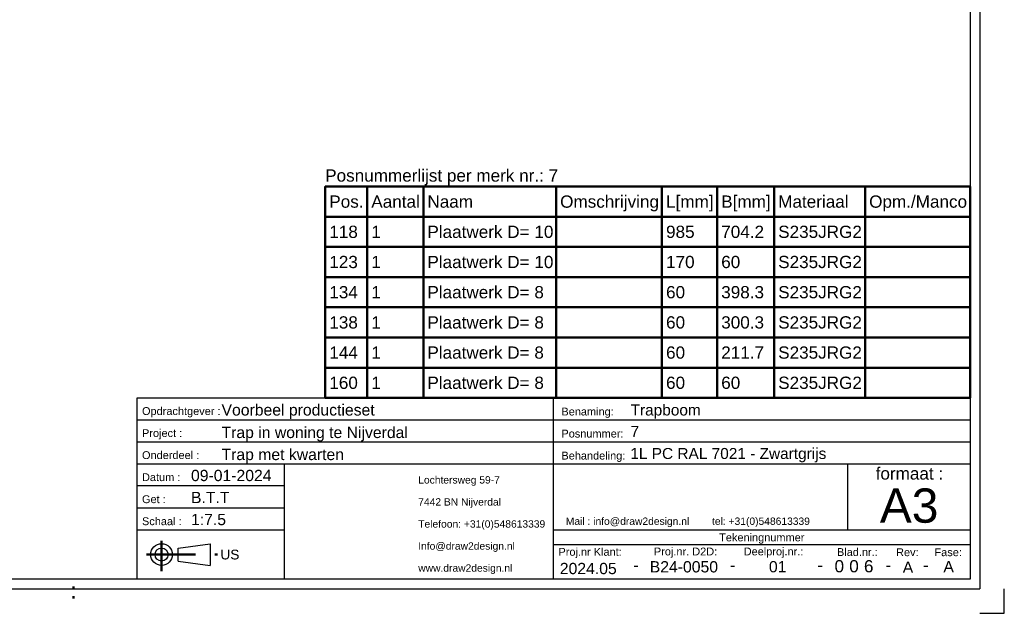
# Model space of a CAD drawing. Header units: millimetres. Extents: x 21 to 441, y -1157 to -860.
# Tile 3 of 4: x 240 to 441, y -1157 to -1036. Entities that reach past the tile are written whole.
import ezdxf
from ezdxf.enums import TextEntityAlignment as Align

# ---------------------------------------------------------------- set-up
doc = ezdxf.new("R2010")
doc.units = ezdxf.units.MM
doc.linetypes.add('DOT', pattern=[2, 0.5, -1.5])
doc.linetypes.add('STRICHPUNKT2', pattern=[18.5, 10, -4, 0.5, -4])
doc.layers.get('0').update_dxf_attribs({"linetype": 'CONTINUOUS'})
doc.layers.add('LE_ALL', color=7, linetype='CONTINUOUS', lineweight=50)
doc.layers.add('TXT_ALL', color=7, linetype='CONTINUOUS')
doc.layers.add('TXT_YELLOW', color=2, linetype='CONTINUOUS')
doc.styles.add('ARIAL', font='arial.ttf')

# ---------------------------------------------------------------- blocks, each defined once
blk = doc.blocks.new('BOM-P7_00003', base_point=(302.28, -1112.99))
at = {"layer": 'LE_ALL', "color": 8}
for p, q in [((310.86, -1069.83), (310.86, -1112.99)), ((322.31, -1069.83), (322.31, -1112.99)), ((349.4, -1069.83), (349.4, -1112.99)), ((371.02, -1069.83), (371.02, -1112.99)), ((382.27, -1069.83), (382.27, -1112.99)), ((393.91, -1069.83), (393.91, -1112.99)), ((412.46, -1069.83), (412.46, -1112.99)), ((302.28, -1075.99), (433.89, -1075.99)), ((302.28, -1082.16), (433.89, -1082.16)), ((302.28, -1088.33), (433.89, -1088.33)), ((302.28, -1094.49), (433.89, -1094.49)), ((302.28, -1100.66), (433.89, -1100.66)), ((302.28, -1106.83), (433.89, -1106.83))]:
    blk.add_line(p, q, dxfattribs=at)
blk.add_lwpolyline([(302.28, -1112.99), (433.89, -1112.99), (433.89, -1069.83), (302.28, -1069.83)], close=True, dxfattribs=at)
at = {"layer": 'TXT_YELLOW', "style": 'ARIAL'}
blk.add_text('Posnummerlijst per merk nr.: 7', height=2.5, dxfattribs=at).set_placement((302.28, -1068.83))
for s, p in [('Pos.', (303.12, -1072.91)), ('Aantal', (311.69, -1072.91)), ('Naam', (323.14, -1072.91)), ('Omschrijving', (350.23, -1072.91)), ('L[mm]', (371.85, -1072.91)), ('B[mm]', (383.11, -1072.91)), ('Materiaal', (394.74, -1072.91)), ('Opm./Manco', (413.3, -1072.91)), ('118', (303.12, -1079.08)), ('1', (311.69, -1079.08)), ('Plaatwerk D= 10', (323.14, -1079.08)), ('985', (371.85, -1079.08)), ('704.2', (383.11, -1079.08)), ('S235JRG2', (394.74, -1079.08)), ('123', (303.12, -1085.24)), ('1', (311.69, -1085.24)), ('Plaatwerk D= 10', (323.14, -1085.24)), ('170', (371.85, -1085.24)), ('60', (383.11, -1085.24)), ('S235JRG2', (394.74, -1085.24)), ('134', (303.12, -1091.41)), ('1', (311.69, -1091.41)), ('Plaatwerk D= 8', (323.14, -1091.41)), ('60', (371.85, -1091.41)), ('398.3', (383.11, -1091.41)), ('S235JRG2', (394.74, -1091.41)), ('138', (303.12, -1097.58)), ('1', (311.69, -1097.58)), ('Plaatwerk D= 8', (323.14, -1097.58)), ('60', (371.85, -1097.58)), ('300.3', (383.11, -1097.58)), ('S235JRG2', (394.74, -1097.58)), ('144', (303.12, -1103.74)), ('1', (311.69, -1103.74)), ('Plaatwerk D= 8', (323.14, -1103.74)), ('60', (371.85, -1103.74)), ('211.7', (383.11, -1103.74)), ('S235JRG2', (394.74, -1103.74)), ('160', (303.12, -1109.91)), ('1', (311.69, -1109.91)), ('Plaatwerk D= 8', (323.14, -1109.91)), ('60', (371.85, -1109.91)), ('60', (383.11, -1109.91)), ('S235JRG2', (394.74, -1109.91))]:
    blk.add_text(s, height=2.5, dxfattribs=at).set_placement(p, align=Align.MIDDLE_LEFT)
blk = doc.blocks.new('TFIELD_00005', base_point=(415.48, -1134.99))
at = {"layer": 'TXT_YELLOW', "style": 'ARIAL'}
blk.add_text('A3', height=7, dxfattribs=at).set_placement((415.48, -1134.99), align=Align.MIDDLE_LEFT)
blk = doc.blocks.new('FLEX_00004', base_point=(421.39, -1139.99))
blk.add_blockref('TFIELD_00005', (415.48, -1134.99))
blk = doc.blocks.new('TFIELD_00008', base_point=(351.39, -1138.18))
at = {"layer": 'TXT_YELLOW', "style": 'ARIAL'}
blk.add_text('Mail : info@draw2design.nl        tel: +31(0)548613339', height=1.5, dxfattribs=at).set_placement((351.39, -1138.18), align=Align.MIDDLE_LEFT)
blk = doc.blocks.new('FLEX_00007', base_point=(351.39, -1139.42))
blk.add_blockref('TFIELD_00008', (351.39, -1138.18))
blk = doc.blocks.new('DRAW2DESIGNLOGO_00006', base_point=(351.32, -1136.5))
blk.add_blockref('FLEX_00007', (351.39, -1139.42))
blk = doc.blocks.new('TFIELD_00012', base_point=(280.89, -1144.99))
at = {"layer": 'TXT_YELLOW', "style": 'ARIAL'}
blk.add_text('US', height=2, dxfattribs=at).set_placement((280.89, -1144.99), align=Align.MIDDLE_LEFT)
blk = doc.blocks.new('FLEX_00011', base_point=(280.89, -1144.99))
blk.add_blockref('TFIELD_00012', (280.89, -1144.99))
blk = doc.blocks.new('US_00010', base_point=(270.22, -1144.99))
blk.add_line((272.24, -1146.33), (278.81, -1147.22))
blk.add_lwpolyline([(272.24, -1146.33), (272.24, -1143.66), (278.81, -1142.77), (278.81, -1147.22)])
for radius in [2.22, 1.33]:
    blk.add_circle((268.89, -1144.99), radius)
at = {"layer": 'LE_ALL', "color": 1, "linetype": 'STRICHPUNKT2'}
for p, q in [((268.89, -1142.18), (268.89, -1148.4)), ((265.78, -1144.99), (280.65, -1144.99))]:
    blk.add_line(p, q, dxfattribs=at)
blk.add_blockref('FLEX_00011', (280.89, -1144.99))
blk = doc.blocks.new('TFIELD_00015', base_point=(321.27, -1147.74))
at = {"layer": 'TXT_YELLOW', "style": 'ARIAL'}
for s, p in [('Lochtersweg 59-7', (321.27, -1129.74)), ('7442 BN Nijverdal', (321.27, -1134.24)), ('Telefoon: +31(0)548613339', (321.27, -1138.74)), ('Info@draw2design.nl', (321.27, -1143.24)), ('www.draw2design.nl', (321.27, -1147.74))]:
    blk.add_text(s, height=1.5, dxfattribs=at).set_placement(p, align=Align.MIDDLE_LEFT)
blk = doc.blocks.new('FLEX_00014', base_point=(334.08, -1149.99))
blk.add_blockref('TFIELD_00015', (321.27, -1147.74))
blk = doc.blocks.new('D2D_00013', base_point=(294.14, -1148.14))
blk.add_blockref('FLEX_00014', (334.08, -1149.99))
blk = doc.blocks.new('SCHRIFE_00017', base_point=(274.89, -1129.99))
for p, q in [((263.89, -1112.99), (348.89, -1112.99)), ((348.89, -1112.99), (433.89, -1112.99)), ((348.89, -1149.99), (348.89, -1112.99)), ((433.89, -1112.99), (433.89, -1149.99)), ((263.89, -1117.49), (348.89, -1117.49)), ((348.89, -1117.49), (433.89, -1117.49)), ((263.89, -1121.99), (348.89, -1121.99)), ((348.89, -1121.99), (433.89, -1121.99)), ((263.89, -1126.49), (433.89, -1126.49)), ((293.89, -1126.49), (293.89, -1149.99)), ((408.89, -1126.49), (408.89, -1139.99)), ((293.89, -1130.99), (263.89, -1130.99)), ((293.89, -1135.49), (263.89, -1135.49)), ((293.89, -1139.99), (263.89, -1139.99)), ((433.89, -1139.99), (348.89, -1139.99)), ((433.89, -1142.99), (348.89, -1142.99))]:
    blk.add_line(p, q)
blk.add_lwpolyline([(433.89, -1149.99), (263.89, -1149.99), (263.89, -1112.99)])
at = {"layer": 'TXT_YELLOW', "style": 'ARIAL'}
for s, height, p in [('Voorbeel productieset', 2.3, (281.12, -1116.6)), ('Trapboom', 2.25, (364.61, -1116.59)), ('Trap in woning te Nijverdal', 2.3, (281.12, -1121.2)), ('7', 2.25, (364.61, -1120.98)), ('Trap met kwarten', 2.3, (281.12, -1125.7)), ('1L PC RAL 7021 - Zwartgrijs', 2.25, (364.56, -1125.48)), ('09-01-2024', 2.3, (274.89, -1129.99)), ('B.T.T', 2.3, (274.89, -1134.49)), ('1:7.5', 2.3, (274.89, -1138.99))]:
    blk.add_text(s, height=height, dxfattribs=at).set_placement(p)
for s, height, p in [('2024.05', 2.3, (355.97, -1148.99)), ('-', 2.5, (365.72, -1148.34)), ('B24-0050', 2.3, (375.49, -1148.64)), ('-', 2.5, (385.46, -1148.34)), ('01', 2.3, (394.63, -1148.62)), ('-', 2.5, (403.29, -1148.34)), ('-', 2.5, (417.23, -1148.34)), ('A', 2.3, (421.23, -1148.72)), ('-', 2.5, (424.88, -1148.34)), ('A', 2.3, (429.53, -1148.62))]:
    blk.add_text(s, height=height, dxfattribs=at).set_placement(p, align=Align.CENTER)
blk = doc.blocks.new('TFIELD_00021', base_point=(412.24, -1147.37))
at = {"layer": 'TXT_ALL', "style": 'ARIAL'}
blk.add_text('6', height=2.5, dxfattribs=at).set_placement((412.24, -1147.37), align=Align.MIDDLE_LEFT)
blk = doc.blocks.new('6_00020')
blk.add_blockref('TFIELD_00021', (412.24, -1147.37))
blk = doc.blocks.new('TELLER1_00019')
blk.add_blockref('6_00020', (0, 0))
blk = doc.blocks.new('TFIELD_00024', base_point=(409.24, -1147.37))
at = {"layer": 'TXT_ALL', "style": 'ARIAL'}
blk.add_text('0', height=2.5, dxfattribs=at).set_placement((409.24, -1147.37), align=Align.MIDDLE_LEFT)
blk = doc.blocks.new('0_00023')
blk.add_blockref('TFIELD_00024', (409.24, -1147.37))
blk = doc.blocks.new('TELLER2_00022')
blk.add_blockref('0_00023', (0, 0))
blk = doc.blocks.new('TFIELD_00027', base_point=(406.24, -1147.37))
at = {"layer": 'TXT_ALL', "style": 'ARIAL'}
blk.add_text('0', height=2.5, dxfattribs=at).set_placement((406.24, -1147.37), align=Align.MIDDLE_LEFT)
blk = doc.blocks.new('0_00026')
blk.add_blockref('TFIELD_00027', (406.24, -1147.37))
blk = doc.blocks.new('TELLER3_00025')
blk.add_blockref('0_00026', (0, 0))
blk = doc.blocks.new('NL_00028', base_point=(264.89, -1116.49))
at = {"layer": 'TXT_ALL', "color": 1, "style": 'ARIAL'}
blk.add_text('Tekeningnummer', height=1.6, dxfattribs=at).set_placement((391.39, -1141.49), align=Align.MIDDLE_CENTER)
at = {"layer": 'TXT_YELLOW', "style": 'ARIAL'}
for s, p in [('Opdrachtgever :', (264.89, -1116.49)), ('Benaming:', (350.49, -1116.59)), ('Project :', (264.89, -1120.99)), ('Posnummer:', (350.49, -1121.09)), ('Onderdeel :', (264.89, -1125.49)), ('Behandeling:', (350.49, -1125.59)), ('Datum :', (264.89, -1129.99)), ('Get :', (264.89, -1134.49)), ('Schaal :', (264.89, -1138.99)), ('Proj.nr. D2D:', (369.37, -1145.17)), ('Deelproj.nr.:', (387.7, -1145.16)), ('Proj.nr Klant:', (349.89, -1145.24)), ('Blad.nr.:', (406.73, -1145.28)), ('Rev:', (418.8, -1145.32)), ('Fase:', (426.64, -1145.32))]:
    blk.add_text(s, height=1.6, dxfattribs=at).set_placement(p)
blk.add_text('formaat :', height=2.5, dxfattribs=at).set_placement((421.52, -1129.68), align=Align.CENTER)
blk = doc.blocks.new('SCHRIFE_00016')
for name, p in [('SCHRIFE_00017', (274.89, -1129.99)), ('NL_00028', (264.89, -1116.49)), ('TELLER3_00025', (0, 0)), ('TELLER2_00022', (0, 0)), ('TELLER1_00019', (0, 0))]:
    blk.add_blockref(name, p)
blk = doc.blocks.new('DINA3_00002', base_point=(433.89, -1149.99))
for p, q in [((435.89, -864.99), (435.89, -1151.99)), ((433.89, -866.99), (433.89, -1149.99)), ((433.89, -1051.44), (433.89, -1067.13)), ((433.89, -1149.99), (27.89, -1149.99)), ((25.89, -1151.99), (435.89, -1151.99))]:
    blk.add_line(p, q)
blk.add_lwpolyline([(435.89, -1156.99), (440.89, -1156.99), (440.89, -1151.99)])
at = {"layer": 'LE_ALL', "linetype": 'DOT'}
blk.add_line((250.89, -1153.99), (250.89, -1149.99), dxfattribs=at)
for name, p in [('BOM-P7_00003', (302.28, -1112.99)), ('SCHRIFE_00016', (0, 0)), ('D2D_00013', (294.14, -1148.14)), ('FLEX_00004', (421.39, -1139.99)), ('DRAW2DESIGNLOGO_00006', (351.32, -1136.5)), ('US_00010', (270.22, -1144.99))]:
    blk.add_blockref(name, p)
blk = doc.blocks.new('_ZBL0025_00001')
blk.add_blockref('DINA3_00002', (433.89, -1149.99))

msp = doc.modelspace()

# ---------------------------------------------------------------- block references
msp.add_blockref('_ZBL0025_00001', (0, 0))

doc.saveas('drawing.dxf')
